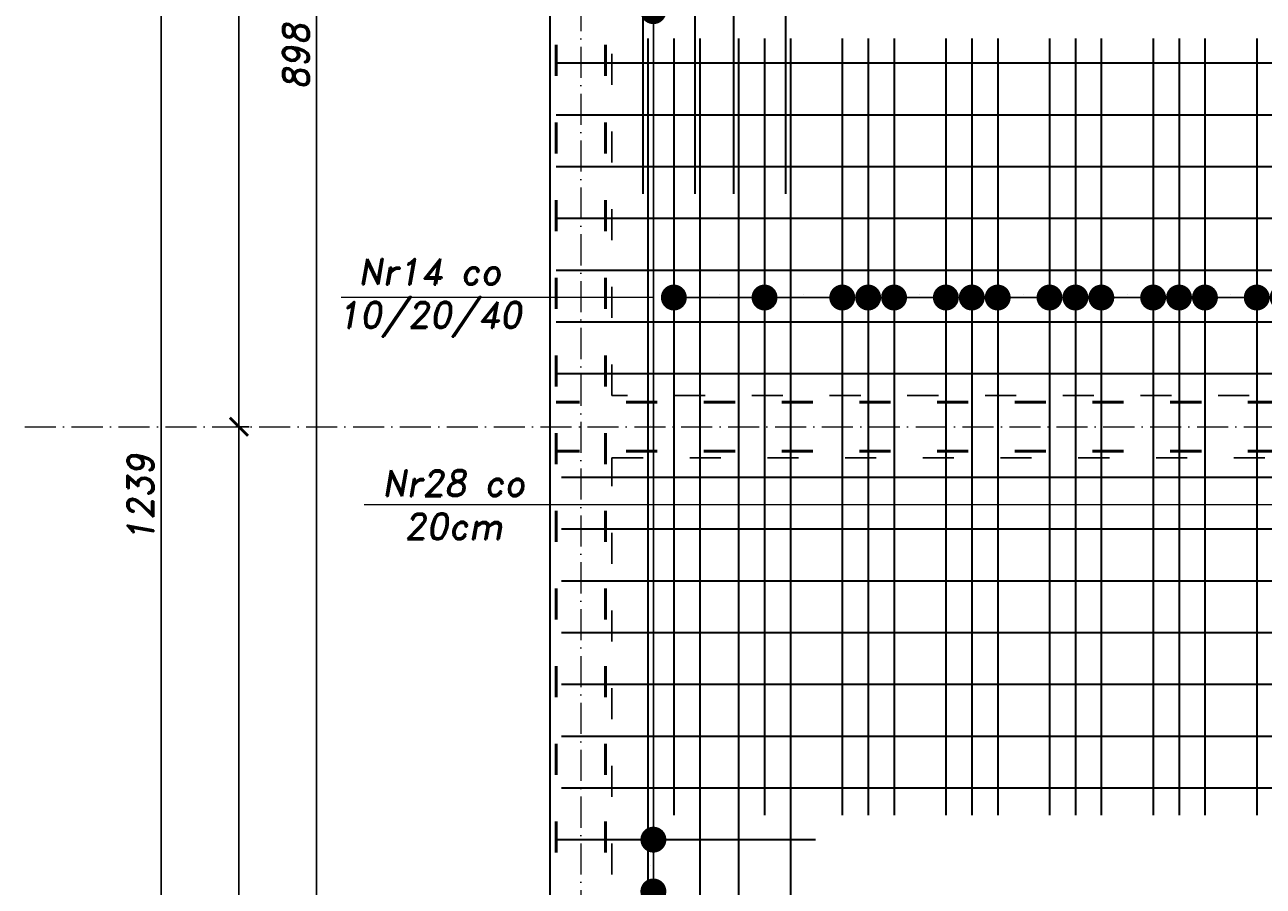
# Model space of a CAD drawing. Header units: millimetres. Extents: x 295948 to 312016, y 6878 to 18016.
# Tile 220 of 252: x 308774 to 309252, y 14522 to 14854. Entities that reach past the tile are written whole.
import ezdxf

# ---------------------------------------------------------------- set-up
doc = ezdxf.new("R2010")
doc.units = ezdxf.units.MM
doc.linetypes.add('ACAD_ISO03W100', pattern=[30, 12, -18])
doc.linetypes.add('ACAD_ISO10W100', pattern=[18, 12, -3, 0, -3])
for name, color, linetype, lineweight in [('konstrukcja', 3, 'Continuous', 35), ('konstrukcja wymiary', 1, 'Continuous', 13), ('opisy', 2, 'Continuous', 18), ('osie', 5, 'ACAD_ISO10W100', 13), ('zbrojenie', 4, 'Continuous', 50), ('zbrojenie płyty', 141, 'Continuous', 35)]:
    doc.layers.add(name, color=color, linetype=linetype, lineweight=lineweight)
doc.layers.add('przerywane', color=6, linetype='ACAD_ISO03W100')
doc.styles.add('KONSTRUKCJA', font='romand.shx', dxfattribs={"oblique": 10})
doc.styles.get("Standard").update_dxf_attribs({"font": 'romand.shx', "oblique": 10})
doc.dimstyles.new('150', dxfattribs={"dimtxt": 10, "dimasz": 7, "dimexe": 1.25, "dimexo": 0.625, "dimgap": 3, "dimtad": 1, "dimdec": 0, "dimrnd": 0.5, "dimtxsty": 'KONSTRUKCJA', "dimblk": 'ARCHTICK', "dimcen": 2.5, "dimadec": 0, "dimazin": 0, "dimtfac": 1, "dimtdec": 0, "dimtix": 1, "dimtmove": 0, "dimatfit": 3, "dimfxl": 4, "dimfxlon": 1, "dimarcsym": 0})
doc.dimstyles.new('kropki', dxfattribs={"dimtxt": 0.001, "dimasz": 10, "dimexe": 1.25, "dimexo": 0.625, "dimgap": 1, "dimtad": 1, "dimtxsty": 'Standard', "dimblk": 'DOT', "dimcen": 2.5, "dimadec": 0, "dimazin": 0, "dimtfac": 1, "dimtmove": 0, "dimatfit": 3, "dimfxl": 1, "dimfxlon": 1, "dimarcsym": 0})

# ---------------------------------------------------------------- blocks, each defined once
blk = doc.blocks.new('_ArchTick')
at = {"color": 0, "linetype": 'ByBlock', "lineweight": 13, "const_width": 0.15}
blk.add_lwpolyline([(-0.5, -0.5), (0.5, 0.5)], dxfattribs=at)
blk = doc.blocks.new('*D905')
at = {"layer": 'Defpoints', "color": 0, "transparency": 16777216}
for p in [(308976.63, 15291.22), (308886.63, 14393.22), (309000.63, 14393.22)]:
    blk.add_point(p, dxfattribs=at)
at = {"layer": 'konstrukcja wymiary', "color": 0, "lineweight": -2, "transparency": 16777216}
for p, q in [((308890.63, 15291.22), (308885.38, 15291.22)), ((308886.63, 15291.22), (308886.63, 14393.22)), ((308890.63, 14393.22), (308885.38, 14393.22))]:
    blk.add_line(p, q, dxfattribs=at)
at = {"layer": 'konstrukcja wymiary', "color": 0, "lineweight": -2, "transparency": 16777216, "xscale": 7, "yscale": 7, "zscale": 7}
for p, rotation in [((308886.63, 15291.22), 90), ((308886.63, 14393.22), 270)]:
    blk.add_blockref('_ArchTick', p, dxfattribs=dict(at, rotation=rotation))
at = {"layer": 'konstrukcja wymiary', "color": 0, "transparency": 16777216, "insert": (308878.63, 14842.22), "char_height": 10, "attachment_point": 5, "rotation": 90, "style": 'KONSTRUKCJA'}
blk.add_mtext('898', dxfattribs=at)
blk = doc.blocks.new('*D908')
at = {"layer": 'Defpoints', "color": 0, "transparency": 16777216}
for p in [(308976.63, 15279.22), (308856.63, 14699.22), (308976.63, 14699.22)]:
    blk.add_point(p, dxfattribs=at)
at = {"layer": 'konstrukcja wymiary', "color": 0, "lineweight": -2, "transparency": 16777216}
for p, q in [((308860.63, 15279.22), (308855.38, 15279.22)), ((308856.63, 15279.22), (308856.63, 14699.22)), ((308860.63, 14699.22), (308855.38, 14699.22))]:
    blk.add_line(p, q, dxfattribs=at)
at = {"layer": 'konstrukcja wymiary', "color": 0, "lineweight": -2, "transparency": 16777216, "xscale": 7, "yscale": 7, "zscale": 7}
for p, rotation in [((308856.63, 15279.22), 90), ((308856.63, 14699.22), 270)]:
    blk.add_blockref('_ArchTick', p, dxfattribs=dict(at, rotation=rotation))
at = {"layer": 'konstrukcja wymiary', "color": 0, "transparency": 16777216, "insert": (308848.63, 14989.22), "char_height": 10, "attachment_point": 5, "rotation": 90, "style": 'KONSTRUKCJA'}
blk.add_mtext('580', dxfattribs=at)
blk = doc.blocks.new('*D909')
at = {"layer": 'Defpoints', "color": 0, "transparency": 16777216}
for p in [(308976.63, 14699.22), (308856.63, 14124.22), (308976.63, 14124.22)]:
    blk.add_point(p, dxfattribs=at)
at = {"layer": 'konstrukcja wymiary', "color": 0, "lineweight": -2, "transparency": 16777216}
for p, q in [((308860.63, 14699.22), (308855.38, 14699.22)), ((308856.63, 14699.22), (308856.63, 14124.22)), ((308860.63, 14124.22), (308855.38, 14124.22))]:
    blk.add_line(p, q, dxfattribs=at)
at = {"layer": 'konstrukcja wymiary', "color": 0, "lineweight": -2, "transparency": 16777216, "xscale": 7, "yscale": 7, "zscale": 7}
for p, rotation in [((308856.63, 14699.22), 90), ((308856.63, 14124.22), 270)]:
    blk.add_blockref('_ArchTick', p, dxfattribs=dict(at, rotation=rotation))
at = {"layer": 'konstrukcja wymiary', "color": 0, "transparency": 16777216, "insert": (308848.63, 14411.72), "char_height": 10, "attachment_point": 5, "rotation": 90, "style": 'KONSTRUKCJA'}
blk.add_mtext('575', dxfattribs=at)
blk = doc.blocks.new('*D911')
at = {"layer": 'Defpoints', "color": 0, "transparency": 16777216}
for p in [(308826.63, 15291.22), (308976.63, 15291.22), (308976.63, 14052.22)]:
    blk.add_point(p, dxfattribs=at)
at = {"layer": 'konstrukcja wymiary', "color": 0, "lineweight": -2, "transparency": 16777216}
for p, q in [((308830.63, 15291.22), (308825.38, 15291.22)), ((308826.63, 14052.22), (308826.63, 15291.22)), ((308830.63, 14052.22), (308825.38, 14052.22))]:
    blk.add_line(p, q, dxfattribs=at)
at = {"layer": 'konstrukcja wymiary', "color": 0, "lineweight": -2, "transparency": 16777216, "xscale": 7, "yscale": 7, "zscale": 7}
for p, rotation in [((308826.63, 15291.22), 90), ((308826.63, 14052.22), 270)]:
    blk.add_blockref('_ArchTick', p, dxfattribs=dict(at, rotation=rotation))
at = {"layer": 'konstrukcja wymiary', "color": 0, "transparency": 16777216, "insert": (308818.63, 14671.72), "char_height": 10, "attachment_point": 5, "rotation": 90, "style": 'KONSTRUKCJA'}
blk.add_mtext('1239', dxfattribs=at)
blk = doc.blocks.new('*D912')
at = {"layer": 'Defpoints', "color": 0, "transparency": 16777216}
for p in [(309000.63, 15501.22), (308976.63, 15291.22), (309000.63, 14353.22)]:
    blk.add_point(p, dxfattribs=at)
at = {"layer": 'konstrukcja wymiary', "color": 0, "lineweight": -2, "transparency": 16777216}
for p, q in [((308976.63, 15497.22), (308976.63, 15502.47)), ((308976.63, 15501.22), (309000.63, 15501.22)), ((309000.63, 15497.22), (309000.63, 15502.47))]:
    blk.add_line(p, q, dxfattribs=at)
at = {"layer": 'konstrukcja wymiary', "color": 0, "lineweight": -2, "transparency": 16777216, "xscale": 7, "yscale": 7, "zscale": 7, "rotation": 180}
blk.add_blockref('_ArchTick', (308976.63, 15501.22), dxfattribs=at)
at = {"layer": 'konstrukcja wymiary', "color": 0, "lineweight": -2, "transparency": 16777216, "xscale": 7, "yscale": 7, "zscale": 7}
blk.add_blockref('_ArchTick', (309000.63, 15501.22), dxfattribs=at)
at = {"layer": 'konstrukcja wymiary', "color": 0, "transparency": 16777216, "insert": (308988.63, 15509.22), "char_height": 10, "attachment_point": 5, "style": 'KONSTRUKCJA'}
blk.add_mtext('24', dxfattribs=at)
blk = doc.blocks.new('*D913')
at = {"layer": 'Defpoints', "color": 0, "transparency": 16777216}
for p in [(309164.63, 15501.22), (309164.63, 14393.22), (309000.63, 14353.22)]:
    blk.add_point(p, dxfattribs=at)
at = {"layer": 'konstrukcja wymiary', "color": 0, "lineweight": -2, "transparency": 16777216}
for p, q in [((309000.63, 15497.22), (309000.63, 15502.47)), ((309000.63, 15501.22), (309164.63, 15501.22)), ((309164.63, 15497.22), (309164.63, 15502.47))]:
    blk.add_line(p, q, dxfattribs=at)
at = {"layer": 'konstrukcja wymiary', "color": 0, "lineweight": -2, "transparency": 16777216, "xscale": 7, "yscale": 7, "zscale": 7, "rotation": 180}
blk.add_blockref('_ArchTick', (309000.63, 15501.22), dxfattribs=at)
at = {"layer": 'konstrukcja wymiary', "color": 0, "lineweight": -2, "transparency": 16777216, "xscale": 7, "yscale": 7, "zscale": 7}
blk.add_blockref('_ArchTick', (309164.63, 15501.22), dxfattribs=at)
at = {"layer": 'konstrukcja wymiary', "color": 0, "transparency": 16777216, "insert": (309082.63, 15509.22), "char_height": 10, "attachment_point": 5, "style": 'KONSTRUKCJA'}
blk.add_mtext('164', dxfattribs=at)
blk = doc.blocks.new('*D914')
at = {"layer": 'Defpoints', "color": 0, "transparency": 16777216}
for p in [(309620.63, 15501.22), (309620.63, 14520.22), (309164.63, 14393.22)]:
    blk.add_point(p, dxfattribs=at)
at = {"layer": 'konstrukcja wymiary', "color": 0, "lineweight": -2, "transparency": 16777216}
for p, q in [((309164.63, 15497.22), (309164.63, 15502.47)), ((309164.63, 15501.22), (309620.63, 15501.22)), ((309620.63, 15497.22), (309620.63, 15502.47))]:
    blk.add_line(p, q, dxfattribs=at)
at = {"layer": 'konstrukcja wymiary', "color": 0, "lineweight": -2, "transparency": 16777216, "xscale": 7, "yscale": 7, "zscale": 7, "rotation": 180}
blk.add_blockref('_ArchTick', (309164.63, 15501.22), dxfattribs=at)
at = {"layer": 'konstrukcja wymiary', "color": 0, "lineweight": -2, "transparency": 16777216, "xscale": 7, "yscale": 7, "zscale": 7}
blk.add_blockref('_ArchTick', (309620.63, 15501.22), dxfattribs=at)
at = {"layer": 'konstrukcja wymiary', "color": 0, "transparency": 16777216, "insert": (309392.63, 15509.22), "char_height": 10, "attachment_point": 5, "style": 'KONSTRUKCJA'}
blk.add_mtext('456', dxfattribs=at)
blk = doc.blocks.new('_Dot')
at = {"color": 0, "linetype": 'ByBlock', "lineweight": -2}
blk.add_line((-0.5, 0), (-1, 0), dxfattribs=at)
at = {"color": 0, "linetype": 'ByBlock', "const_width": 0.5}
blk.add_lwpolyline([(-0.25, 0, 1), (0.25, 0, 1)], format="xyb", close=True, dxfattribs=at)
blk = doc.blocks.new('*D1208')
at = {"layer": 'Defpoints', "color": 0, "transparency": 16777216}
for p in [(309029.13, 14879.72), (309016.61, 14859.72), (309032.58, 14859.72)]:
    blk.add_point(p, dxfattribs=at)
at = {"layer": 'konstrukcja wymiary', "color": 0, "lineweight": -2, "transparency": 16777216}
for p, q in [((309016.61, 14889.72), (309016.61, 14899.72)), ((309017.61, 14879.72), (309015.36, 14879.72)), ((309016.61, 14879.72), (309016.61, 14859.72)), ((309017.61, 14859.72), (309015.36, 14859.72)), ((309016.61, 14849.72), (309016.61, 14839.72))]:
    blk.add_line(p, q, dxfattribs=at)
at = {"layer": 'konstrukcja wymiary', "color": 0, "lineweight": -2, "transparency": 16777216, "xscale": 10, "yscale": 10, "zscale": 10}
for p, rotation in [((309016.61, 14879.72), 270), ((309016.61, 14859.72), 90)]:
    blk.add_blockref('_Dot', p, dxfattribs=dict(at, rotation=rotation))
at = {"layer": 'konstrukcja wymiary', "color": 0, "transparency": 16777216, "insert": (309015.61, 14869.72), "char_height": 0.001, "attachment_point": 5, "rotation": 90}
blk.add_mtext('20', dxfattribs=at)
blk = doc.blocks.new('*D1209')
at = {"layer": 'Defpoints', "color": 0, "transparency": 16777216}
for p in [(309032.58, 14859.72), (309016.61, 14539.72), (309034.52, 14539.72)]:
    blk.add_point(p, dxfattribs=at)
at = {"layer": 'konstrukcja wymiary', "color": 0, "lineweight": -2, "transparency": 16777216}
for p, q in [((309017.61, 14859.72), (309015.36, 14859.72)), ((309016.61, 14849.72), (309016.61, 14549.72)), ((309017.61, 14539.72), (309015.36, 14539.72))]:
    blk.add_line(p, q, dxfattribs=at)
at = {"layer": 'konstrukcja wymiary', "color": 0, "lineweight": -2, "transparency": 16777216, "xscale": 10, "yscale": 10, "zscale": 10}
for p, rotation in [((309016.61, 14859.72), 90), ((309016.61, 14539.72), 270)]:
    blk.add_blockref('_Dot', p, dxfattribs=dict(at, rotation=rotation))
at = {"layer": 'konstrukcja wymiary', "color": 0, "transparency": 16777216, "insert": (309015.61, 14699.72), "char_height": 0.001, "attachment_point": 5, "rotation": 90}
blk.add_mtext('320', dxfattribs=at)
blk = doc.blocks.new('*D1210')
at = {"layer": 'Defpoints', "color": 0, "transparency": 16777216}
for p in [(309034.52, 14539.72), (309016.61, 14519.72), (309034.52, 14519.72)]:
    blk.add_point(p, dxfattribs=at)
at = {"layer": 'konstrukcja wymiary', "color": 0, "lineweight": -2, "transparency": 16777216}
for p, q in [((309016.61, 14549.72), (309016.61, 14559.72)), ((309017.61, 14539.72), (309015.36, 14539.72)), ((309016.61, 14539.72), (309016.61, 14519.72)), ((309017.61, 14519.72), (309015.36, 14519.72)), ((309016.61, 14509.72), (309016.61, 14499.72))]:
    blk.add_line(p, q, dxfattribs=at)
at = {"layer": 'konstrukcja wymiary', "color": 0, "lineweight": -2, "transparency": 16777216, "xscale": 10, "yscale": 10, "zscale": 10}
for p, rotation in [((309016.61, 14539.72), 270), ((309016.61, 14519.72), 90)]:
    blk.add_blockref('_Dot', p, dxfattribs=dict(at, rotation=rotation))
at = {"layer": 'konstrukcja wymiary', "color": 0, "transparency": 16777216, "insert": (309015.61, 14529.72), "char_height": 0.001, "attachment_point": 5, "rotation": 90}
blk.add_mtext('20', dxfattribs=at)
blk = doc.blocks.new('*D1211')
at = {"layer": 'Defpoints', "color": 0, "transparency": 16777216}
for p in [(309034.52, 14519.72), (309016.61, 14499.72), (309034.52, 14499.72)]:
    blk.add_point(p, dxfattribs=at)
at = {"layer": 'konstrukcja wymiary', "color": 0, "lineweight": -2, "transparency": 16777216}
for p, q in [((309016.61, 14529.72), (309016.61, 14539.72)), ((309017.61, 14519.72), (309015.36, 14519.72)), ((309016.61, 14519.72), (309016.61, 14499.72)), ((309017.61, 14499.72), (309015.36, 14499.72)), ((309016.61, 14489.72), (309016.61, 14479.72))]:
    blk.add_line(p, q, dxfattribs=at)
at = {"layer": 'konstrukcja wymiary', "color": 0, "lineweight": -2, "transparency": 16777216, "xscale": 10, "yscale": 10, "zscale": 10}
for p, rotation in [((309016.61, 14519.72), 270), ((309016.61, 14499.72), 90)]:
    blk.add_blockref('_Dot', p, dxfattribs=dict(at, rotation=rotation))
at = {"layer": 'konstrukcja wymiary', "color": 0, "transparency": 16777216, "insert": (309015.61, 14509.72), "char_height": 0.001, "attachment_point": 5, "rotation": 90}
blk.add_mtext('20', dxfattribs=at)
blk = doc.blocks.new('*D1319')
at = {"layer": 'Defpoints', "color": 0, "transparency": 16777216}
for p in [(309059.52, 14749.11), (309024.52, 14739.72), (309059.52, 14739.72)]:
    blk.add_point(p, dxfattribs=at)
at = {"layer": 'konstrukcja wymiary', "color": 0, "lineweight": -2, "transparency": 16777216}
for p, q in [((309024.52, 14748.11), (309024.52, 14750.36)), ((309034.52, 14749.11), (309049.52, 14749.11)), ((309059.52, 14748.11), (309059.52, 14750.36))]:
    blk.add_line(p, q, dxfattribs=at)
at = {"layer": 'konstrukcja wymiary', "color": 0, "lineweight": -2, "transparency": 16777216, "xscale": 10, "yscale": 10, "zscale": 10, "rotation": 180}
blk.add_blockref('_Dot', (309024.52, 14749.11), dxfattribs=at)
at = {"layer": 'konstrukcja wymiary', "color": 0, "lineweight": -2, "transparency": 16777216, "xscale": 10, "yscale": 10, "zscale": 10}
blk.add_blockref('_Dot', (309059.52, 14749.11), dxfattribs=at)
at = {"layer": 'konstrukcja wymiary', "color": 0, "transparency": 16777216, "insert": (309042.02, 14750.11), "char_height": 0.001, "attachment_point": 5}
blk.add_mtext('35', dxfattribs=at)
blk = doc.blocks.new('*D1320')
at = {"layer": 'Defpoints', "color": 0, "transparency": 16777216}
for p in [(309089.52, 14749.11), (309059.52, 14739.72), (309089.52, 14739.72)]:
    blk.add_point(p, dxfattribs=at)
at = {"layer": 'konstrukcja wymiary', "color": 0, "lineweight": -2, "transparency": 16777216}
for p, q in [((309059.52, 14748.11), (309059.52, 14750.36)), ((309069.52, 14749.11), (309079.52, 14749.11)), ((309089.52, 14748.11), (309089.52, 14750.36))]:
    blk.add_line(p, q, dxfattribs=at)
at = {"layer": 'konstrukcja wymiary', "color": 0, "lineweight": -2, "transparency": 16777216, "xscale": 10, "yscale": 10, "zscale": 10, "rotation": 180}
blk.add_blockref('_Dot', (309059.52, 14749.11), dxfattribs=at)
at = {"layer": 'konstrukcja wymiary', "color": 0, "lineweight": -2, "transparency": 16777216, "xscale": 10, "yscale": 10, "zscale": 10}
blk.add_blockref('_Dot', (309089.52, 14749.11), dxfattribs=at)
at = {"layer": 'konstrukcja wymiary', "color": 0, "transparency": 16777216, "insert": (309074.52, 14750.11), "char_height": 0.001, "attachment_point": 5}
blk.add_mtext('30', dxfattribs=at)
blk = doc.blocks.new('*D1321')
at = {"layer": 'Defpoints', "color": 0, "transparency": 16777216}
for p in [(309099.52, 14749.11), (309089.52, 14739.72), (309099.52, 14739.72)]:
    blk.add_point(p, dxfattribs=at)
at = {"layer": 'konstrukcja wymiary', "color": 0, "lineweight": -2, "transparency": 16777216}
for p, q in [((309079.52, 14749.11), (309069.52, 14749.11)), ((309089.52, 14748.11), (309089.52, 14750.36)), ((309089.52, 14749.11), (309099.52, 14749.11)), ((309099.52, 14748.11), (309099.52, 14750.36)), ((309109.52, 14749.11), (309119.52, 14749.11))]:
    blk.add_line(p, q, dxfattribs=at)
at = {"layer": 'konstrukcja wymiary', "color": 0, "lineweight": -2, "transparency": 16777216, "xscale": 10, "yscale": 10, "zscale": 10}
blk.add_blockref('_Dot', (309089.52, 14749.11), dxfattribs=at)
at = {"layer": 'konstrukcja wymiary', "color": 0, "lineweight": -2, "transparency": 16777216, "xscale": 10, "yscale": 10, "zscale": 10, "rotation": 180}
blk.add_blockref('_Dot', (309099.52, 14749.11), dxfattribs=at)
at = {"layer": 'konstrukcja wymiary', "color": 0, "transparency": 16777216, "insert": (309094.52, 14750.11), "char_height": 0.001, "attachment_point": 5}
blk.add_mtext('10', dxfattribs=at)
blk = doc.blocks.new('*D1322')
at = {"layer": 'Defpoints', "color": 0, "transparency": 16777216}
for p in [(309109.52, 14749.11), (309099.52, 14739.72), (309109.52, 14739.72)]:
    blk.add_point(p, dxfattribs=at)
at = {"layer": 'konstrukcja wymiary', "color": 0, "lineweight": -2, "transparency": 16777216}
for p, q in [((309089.52, 14749.11), (309079.52, 14749.11)), ((309099.52, 14748.11), (309099.52, 14750.36)), ((309099.52, 14749.11), (309109.52, 14749.11)), ((309109.52, 14748.11), (309109.52, 14750.36)), ((309119.52, 14749.11), (309129.52, 14749.11))]:
    blk.add_line(p, q, dxfattribs=at)
at = {"layer": 'konstrukcja wymiary', "color": 0, "lineweight": -2, "transparency": 16777216, "xscale": 10, "yscale": 10, "zscale": 10}
blk.add_blockref('_Dot', (309099.52, 14749.11), dxfattribs=at)
at = {"layer": 'konstrukcja wymiary', "color": 0, "lineweight": -2, "transparency": 16777216, "xscale": 10, "yscale": 10, "zscale": 10, "rotation": 180}
blk.add_blockref('_Dot', (309109.52, 14749.11), dxfattribs=at)
at = {"layer": 'konstrukcja wymiary', "color": 0, "transparency": 16777216, "insert": (309104.52, 14750.11), "char_height": 0.001, "attachment_point": 5}
blk.add_mtext('10', dxfattribs=at)
blk = doc.blocks.new('*D1312')
at = {"layer": 'Defpoints', "color": 0, "transparency": 16777216}
for p in [(309129.52, 14749.11), (309109.52, 14739.72), (309129.52, 14739.72)]:
    blk.add_point(p, dxfattribs=at)
at = {"layer": 'konstrukcja wymiary', "color": 0, "lineweight": -2, "transparency": 16777216}
for p, q in [((309099.52, 14749.11), (309089.52, 14749.11)), ((309109.52, 14748.11), (309109.52, 14750.36)), ((309109.52, 14749.11), (309129.52, 14749.11)), ((309129.52, 14748.11), (309129.52, 14750.36)), ((309139.52, 14749.11), (309149.52, 14749.11))]:
    blk.add_line(p, q, dxfattribs=at)
at = {"layer": 'konstrukcja wymiary', "color": 0, "lineweight": -2, "transparency": 16777216, "xscale": 10, "yscale": 10, "zscale": 10}
blk.add_blockref('_Dot', (309109.52, 14749.11), dxfattribs=at)
at = {"layer": 'konstrukcja wymiary', "color": 0, "lineweight": -2, "transparency": 16777216, "xscale": 10, "yscale": 10, "zscale": 10, "rotation": 180}
blk.add_blockref('_Dot', (309129.52, 14749.11), dxfattribs=at)
at = {"layer": 'konstrukcja wymiary', "color": 0, "transparency": 16777216, "insert": (309119.52, 14750.11), "char_height": 0.001, "attachment_point": 5}
blk.add_mtext('20', dxfattribs=at)
blk = doc.blocks.new('*D1313')
at = {"layer": 'Defpoints', "color": 0, "transparency": 16777216}
for p in [(309139.52, 14749.11), (309129.52, 14739.72), (309139.52, 14739.72)]:
    blk.add_point(p, dxfattribs=at)
at = {"layer": 'konstrukcja wymiary', "color": 0, "lineweight": -2, "transparency": 16777216}
for p, q in [((309119.52, 14749.11), (309109.52, 14749.11)), ((309129.52, 14748.11), (309129.52, 14750.36)), ((309129.52, 14749.11), (309139.52, 14749.11)), ((309139.52, 14748.11), (309139.52, 14750.36)), ((309149.52, 14749.11), (309159.52, 14749.11))]:
    blk.add_line(p, q, dxfattribs=at)
at = {"layer": 'konstrukcja wymiary', "color": 0, "lineweight": -2, "transparency": 16777216, "xscale": 10, "yscale": 10, "zscale": 10}
blk.add_blockref('_Dot', (309129.52, 14749.11), dxfattribs=at)
at = {"layer": 'konstrukcja wymiary', "color": 0, "lineweight": -2, "transparency": 16777216, "xscale": 10, "yscale": 10, "zscale": 10, "rotation": 180}
blk.add_blockref('_Dot', (309139.52, 14749.11), dxfattribs=at)
at = {"layer": 'konstrukcja wymiary', "color": 0, "transparency": 16777216, "insert": (309134.52, 14750.11), "char_height": 0.001, "attachment_point": 5}
blk.add_mtext('10', dxfattribs=at)
blk = doc.blocks.new('*D1314')
at = {"layer": 'Defpoints', "color": 0, "transparency": 16777216}
for p in [(309149.52, 14749.11), (309139.52, 14739.72), (309149.52, 14739.72)]:
    blk.add_point(p, dxfattribs=at)
at = {"layer": 'konstrukcja wymiary', "color": 0, "lineweight": -2, "transparency": 16777216}
for p, q in [((309129.52, 14749.11), (309119.52, 14749.11)), ((309139.52, 14748.11), (309139.52, 14750.36)), ((309139.52, 14749.11), (309149.52, 14749.11)), ((309149.52, 14748.11), (309149.52, 14750.36)), ((309159.52, 14749.11), (309169.52, 14749.11))]:
    blk.add_line(p, q, dxfattribs=at)
at = {"layer": 'konstrukcja wymiary', "color": 0, "lineweight": -2, "transparency": 16777216, "xscale": 10, "yscale": 10, "zscale": 10}
blk.add_blockref('_Dot', (309139.52, 14749.11), dxfattribs=at)
at = {"layer": 'konstrukcja wymiary', "color": 0, "lineweight": -2, "transparency": 16777216, "xscale": 10, "yscale": 10, "zscale": 10, "rotation": 180}
blk.add_blockref('_Dot', (309149.52, 14749.11), dxfattribs=at)
at = {"layer": 'konstrukcja wymiary', "color": 0, "transparency": 16777216, "insert": (309144.52, 14750.11), "char_height": 0.001, "attachment_point": 5}
blk.add_mtext('10', dxfattribs=at)
blk = doc.blocks.new('*D1315')
at = {"layer": 'Defpoints', "color": 0, "transparency": 16777216}
for p in [(309169.52, 14749.11), (309149.52, 14739.72), (309169.52, 14739.72)]:
    blk.add_point(p, dxfattribs=at)
at = {"layer": 'konstrukcja wymiary', "color": 0, "lineweight": -2, "transparency": 16777216}
for p, q in [((309139.52, 14749.11), (309129.52, 14749.11)), ((309149.52, 14748.11), (309149.52, 14750.36)), ((309149.52, 14749.11), (309169.52, 14749.11)), ((309169.52, 14748.11), (309169.52, 14750.36)), ((309179.52, 14749.11), (309189.52, 14749.11))]:
    blk.add_line(p, q, dxfattribs=at)
at = {"layer": 'konstrukcja wymiary', "color": 0, "lineweight": -2, "transparency": 16777216, "xscale": 10, "yscale": 10, "zscale": 10}
blk.add_blockref('_Dot', (309149.52, 14749.11), dxfattribs=at)
at = {"layer": 'konstrukcja wymiary', "color": 0, "lineweight": -2, "transparency": 16777216, "xscale": 10, "yscale": 10, "zscale": 10, "rotation": 180}
blk.add_blockref('_Dot', (309169.52, 14749.11), dxfattribs=at)
at = {"layer": 'konstrukcja wymiary', "color": 0, "transparency": 16777216, "insert": (309159.52, 14750.11), "char_height": 0.001, "attachment_point": 5}
blk.add_mtext('20', dxfattribs=at)
blk = doc.blocks.new('*D1316')
at = {"layer": 'Defpoints', "color": 0, "transparency": 16777216}
for p in [(309189.52, 14749.11), (309169.52, 14739.72), (309189.52, 14739.72)]:
    blk.add_point(p, dxfattribs=at)
at = {"layer": 'konstrukcja wymiary', "color": 0, "lineweight": -2, "transparency": 16777216}
for p, q in [((309159.52, 14749.11), (309149.52, 14749.11)), ((309169.52, 14748.11), (309169.52, 14750.36)), ((309169.52, 14749.11), (309189.52, 14749.11)), ((309189.52, 14748.11), (309189.52, 14750.36)), ((309199.52, 14749.11), (309209.52, 14749.11))]:
    blk.add_line(p, q, dxfattribs=at)
at = {"layer": 'konstrukcja wymiary', "color": 0, "lineweight": -2, "transparency": 16777216, "xscale": 10, "yscale": 10, "zscale": 10}
blk.add_blockref('_Dot', (309169.52, 14749.11), dxfattribs=at)
at = {"layer": 'konstrukcja wymiary', "color": 0, "lineweight": -2, "transparency": 16777216, "xscale": 10, "yscale": 10, "zscale": 10, "rotation": 180}
blk.add_blockref('_Dot', (309189.52, 14749.11), dxfattribs=at)
at = {"layer": 'konstrukcja wymiary', "color": 0, "transparency": 16777216, "insert": (309179.52, 14750.11), "char_height": 0.001, "attachment_point": 5}
blk.add_mtext('20', dxfattribs=at)
blk = doc.blocks.new('*D1317')
at = {"layer": 'Defpoints', "color": 0, "transparency": 16777216}
for p in [(309169.52, 14749.11), (309169.52, 14739.72), (309189.52, 14739.72)]:
    blk.add_point(p, dxfattribs=at)
at = {"layer": 'konstrukcja wymiary', "color": 0, "lineweight": -2, "transparency": 16777216}
for p, q in [((309159.52, 14749.11), (309149.52, 14749.11)), ((309169.52, 14748.11), (309169.52, 14750.36)), ((309189.52, 14749.11), (309169.52, 14749.11)), ((309189.52, 14748.11), (309189.52, 14750.36)), ((309199.52, 14749.11), (309209.52, 14749.11))]:
    blk.add_line(p, q, dxfattribs=at)
at = {"layer": 'konstrukcja wymiary', "color": 0, "lineweight": -2, "transparency": 16777216, "xscale": 10, "yscale": 10, "zscale": 10}
blk.add_blockref('_Dot', (309169.52, 14749.11), dxfattribs=at)
at = {"layer": 'konstrukcja wymiary', "color": 0, "lineweight": -2, "transparency": 16777216, "xscale": 10, "yscale": 10, "zscale": 10, "rotation": 180}
blk.add_blockref('_Dot', (309189.52, 14749.11), dxfattribs=at)
at = {"layer": 'konstrukcja wymiary', "color": 0, "transparency": 16777216, "insert": (309179.52, 14750.11), "char_height": 0.001, "attachment_point": 5}
blk.add_mtext('20', dxfattribs=at)
blk = doc.blocks.new('*D1287')
at = {"layer": 'Defpoints', "color": 0, "transparency": 16777216}
for p in [(309179.52, 14749.11), (309169.52, 14739.72), (309179.52, 14739.72)]:
    blk.add_point(p, dxfattribs=at)
at = {"layer": 'konstrukcja wymiary', "color": 0, "lineweight": -2, "transparency": 16777216}
for p, q in [((309159.52, 14749.11), (309149.52, 14749.11)), ((309169.52, 14748.11), (309169.52, 14750.36)), ((309169.52, 14749.11), (309179.52, 14749.11)), ((309179.52, 14748.11), (309179.52, 14750.36)), ((309189.52, 14749.11), (309199.52, 14749.11))]:
    blk.add_line(p, q, dxfattribs=at)
at = {"layer": 'konstrukcja wymiary', "color": 0, "lineweight": -2, "transparency": 16777216, "xscale": 10, "yscale": 10, "zscale": 10}
blk.add_blockref('_Dot', (309169.52, 14749.11), dxfattribs=at)
at = {"layer": 'konstrukcja wymiary', "color": 0, "lineweight": -2, "transparency": 16777216, "xscale": 10, "yscale": 10, "zscale": 10, "rotation": 180}
blk.add_blockref('_Dot', (309179.52, 14749.11), dxfattribs=at)
at = {"layer": 'konstrukcja wymiary', "color": 0, "transparency": 16777216, "insert": (309174.52, 14750.11), "char_height": 0.001, "attachment_point": 5}
blk.add_mtext('10', dxfattribs=at)
blk = doc.blocks.new('*D1288')
at = {"layer": 'Defpoints', "color": 0, "transparency": 16777216}
for p in [(309219.52, 14749.11), (309179.52, 14739.72), (309219.52, 14739.72)]:
    blk.add_point(p, dxfattribs=at)
at = {"layer": 'konstrukcja wymiary', "color": 0, "lineweight": -2, "transparency": 16777216}
for p, q in [((309179.52, 14748.11), (309179.52, 14750.36)), ((309189.52, 14749.11), (309209.52, 14749.11)), ((309219.52, 14748.11), (309219.52, 14750.36))]:
    blk.add_line(p, q, dxfattribs=at)
at = {"layer": 'konstrukcja wymiary', "color": 0, "lineweight": -2, "transparency": 16777216, "xscale": 10, "yscale": 10, "zscale": 10, "rotation": 180}
blk.add_blockref('_Dot', (309179.52, 14749.11), dxfattribs=at)
at = {"layer": 'konstrukcja wymiary', "color": 0, "lineweight": -2, "transparency": 16777216, "xscale": 10, "yscale": 10, "zscale": 10}
blk.add_blockref('_Dot', (309219.52, 14749.11), dxfattribs=at)
at = {"layer": 'konstrukcja wymiary', "color": 0, "transparency": 16777216, "insert": (309199.52, 14750.11), "char_height": 0.001, "attachment_point": 5}
blk.add_mtext('40', dxfattribs=at)
blk = doc.blocks.new('*D1289')
at = {"layer": 'Defpoints', "color": 0, "transparency": 16777216}
for p in [(309209.52, 14749.11), (309209.52, 14739.72), (309219.52, 14739.72)]:
    blk.add_point(p, dxfattribs=at)
at = {"layer": 'konstrukcja wymiary', "color": 0, "lineweight": -2, "transparency": 16777216}
for p, q in [((309199.52, 14749.11), (309189.52, 14749.11)), ((309209.52, 14748.11), (309209.52, 14750.36)), ((309219.52, 14749.11), (309209.52, 14749.11)), ((309219.52, 14748.11), (309219.52, 14750.36)), ((309229.52, 14749.11), (309239.52, 14749.11))]:
    blk.add_line(p, q, dxfattribs=at)
at = {"layer": 'konstrukcja wymiary', "color": 0, "lineweight": -2, "transparency": 16777216, "xscale": 10, "yscale": 10, "zscale": 10}
blk.add_blockref('_Dot', (309209.52, 14749.11), dxfattribs=at)
at = {"layer": 'konstrukcja wymiary', "color": 0, "lineweight": -2, "transparency": 16777216, "xscale": 10, "yscale": 10, "zscale": 10, "rotation": 180}
blk.add_blockref('_Dot', (309219.52, 14749.11), dxfattribs=at)
at = {"layer": 'konstrukcja wymiary', "color": 0, "transparency": 16777216, "insert": (309214.52, 14750.11), "char_height": 0.001, "attachment_point": 5}
blk.add_mtext('10', dxfattribs=at)
blk = doc.blocks.new('*D1290')
at = {"layer": 'Defpoints', "color": 0, "transparency": 16777216}
for p in [(309229.52, 14749.11), (309209.52, 14739.72), (309229.52, 14739.72)]:
    blk.add_point(p, dxfattribs=at)
at = {"layer": 'konstrukcja wymiary', "color": 0, "lineweight": -2, "transparency": 16777216}
for p, q in [((309199.52, 14749.11), (309189.52, 14749.11)), ((309209.52, 14748.11), (309209.52, 14750.36)), ((309209.52, 14749.11), (309229.52, 14749.11)), ((309229.52, 14748.11), (309229.52, 14750.36)), ((309239.52, 14749.11), (309249.52, 14749.11))]:
    blk.add_line(p, q, dxfattribs=at)
at = {"layer": 'konstrukcja wymiary', "color": 0, "lineweight": -2, "transparency": 16777216, "xscale": 10, "yscale": 10, "zscale": 10}
blk.add_blockref('_Dot', (309209.52, 14749.11), dxfattribs=at)
at = {"layer": 'konstrukcja wymiary', "color": 0, "lineweight": -2, "transparency": 16777216, "xscale": 10, "yscale": 10, "zscale": 10, "rotation": 180}
blk.add_blockref('_Dot', (309229.52, 14749.11), dxfattribs=at)
at = {"layer": 'konstrukcja wymiary', "color": 0, "transparency": 16777216, "insert": (309219.52, 14750.11), "char_height": 0.001, "attachment_point": 5}
blk.add_mtext('20', dxfattribs=at)
blk = doc.blocks.new('*D1291')
at = {"layer": 'Defpoints', "color": 0, "transparency": 16777216}
for p in [(309249.52, 14749.11), (309229.52, 14739.72), (309249.52, 14739.72)]:
    blk.add_point(p, dxfattribs=at)
at = {"layer": 'konstrukcja wymiary', "color": 0, "lineweight": -2, "transparency": 16777216}
for p, q in [((309219.52, 14749.11), (309209.52, 14749.11)), ((309229.52, 14748.11), (309229.52, 14750.36)), ((309229.52, 14749.11), (309249.52, 14749.11)), ((309249.52, 14748.11), (309249.52, 14750.36)), ((309259.52, 14749.11), (309269.52, 14749.11))]:
    blk.add_line(p, q, dxfattribs=at)
at = {"layer": 'konstrukcja wymiary', "color": 0, "lineweight": -2, "transparency": 16777216, "xscale": 10, "yscale": 10, "zscale": 10}
blk.add_blockref('_Dot', (309229.52, 14749.11), dxfattribs=at)
at = {"layer": 'konstrukcja wymiary', "color": 0, "lineweight": -2, "transparency": 16777216, "xscale": 10, "yscale": 10, "zscale": 10, "rotation": 180}
blk.add_blockref('_Dot', (309249.52, 14749.11), dxfattribs=at)
at = {"layer": 'konstrukcja wymiary', "color": 0, "transparency": 16777216, "insert": (309239.52, 14750.11), "char_height": 0.001, "attachment_point": 5}
blk.add_mtext('20', dxfattribs=at)
blk = doc.blocks.new('*D1292')
at = {"layer": 'Defpoints', "color": 0, "transparency": 16777216}
for p in [(309259.52, 14749.11), (309249.52, 14739.72), (309259.52, 14739.72)]:
    blk.add_point(p, dxfattribs=at)
at = {"layer": 'konstrukcja wymiary', "color": 0, "lineweight": -2, "transparency": 16777216}
for p, q in [((309239.52, 14749.11), (309229.52, 14749.11)), ((309249.52, 14748.11), (309249.52, 14750.36)), ((309249.52, 14749.11), (309259.52, 14749.11)), ((309259.52, 14748.11), (309259.52, 14750.36)), ((309269.52, 14749.11), (309279.52, 14749.11))]:
    blk.add_line(p, q, dxfattribs=at)
at = {"layer": 'konstrukcja wymiary', "color": 0, "lineweight": -2, "transparency": 16777216, "xscale": 10, "yscale": 10, "zscale": 10}
blk.add_blockref('_Dot', (309249.52, 14749.11), dxfattribs=at)
at = {"layer": 'konstrukcja wymiary', "color": 0, "lineweight": -2, "transparency": 16777216, "xscale": 10, "yscale": 10, "zscale": 10, "rotation": 180}
blk.add_blockref('_Dot', (309259.52, 14749.11), dxfattribs=at)
at = {"layer": 'konstrukcja wymiary', "color": 0, "transparency": 16777216, "insert": (309254.52, 14750.11), "char_height": 0.001, "attachment_point": 5}
blk.add_mtext('10', dxfattribs=at)

msp = doc.modelspace()

# ---------------------------------------------------------------- linework, layer by layer
at = {"layer": 'konstrukcja'}
msp.add_line((308976.631, 15291.224), (308976.631, 14052.224), dxfattribs=at)
at = {"layer": 'konstrukcja wymiary'}
for p, q in [((309016.663, 14749.109), (308896.119, 14749.109)), ((309617.189, 14669.088), (308904.911, 14669.088))]:
    msp.add_line(p, q, dxfattribs=at)
at = {"layer": 'osie'}
for p, q in [((308988.631, 15606.148), (308988.631, 13976.332)), ((308773.963, 14699.224), (310778.683, 14699.224))]:
    msp.add_line(p, q, dxfattribs=at)
at = {"layer": 'przerywane'}
for p, q in [((309000.631, 14711.224), (309000.631, 15267.224)), ((309396.631, 14711.224), (309000.631, 14711.224)), ((309000.631, 14076.224), (309000.631, 14687.224)), ((309000.631, 14687.224), (309596.631, 14687.224))]:
    msp.add_line(p, q, dxfattribs=at)
at = {"layer": 'zbrojenie', "linetype": 'ACAD_ISO03W100'}
for p, q in [((308979.131, 14054.724), (308979.131, 15288.724)), ((308998.131, 14054.724), (308998.131, 15288.724)), ((310758.131, 14708.724), (308979.131, 14708.724)), ((310758.131, 14689.724), (308979.131, 14689.724))]:
    msp.add_line(p, q, dxfattribs=at)
at = {"layer": 'zbrojenie płyty'}
for p, q in [((309032.518, 15438.724), (309032.59, 14789.224)), ((309047.518, 15438.724), (309047.59, 14789.224)), ((309067.518, 15438.724), (309067.59, 14789.224)), ((309012.518, 15288.724), (309012.583, 14789.224)), ((309014.51, 14849.224), (309014.51, 14396.224)), ((309024.518, 14849.224), (309024.518, 14549.224)), ((309034.518, 14849.224), (309034.518, 14396.224)), ((309049.518, 14849.224), (309049.518, 14396.224)), ((309059.518, 14849.224), (309059.518, 14549.224)), ((309069.518, 14849.224), (309069.518, 14396.224)), ((309089.518, 14849.224), (309089.518, 14549.224)), ((309099.518, 14849.224), (309099.518, 14549.224)), ((309109.518, 14849.224), (309109.518, 14549.224)), ((309129.518, 14849.224), (309129.518, 14549.224)), ((309139.518, 14849.224), (309139.518, 14549.224)), ((309149.518, 14849.224), (309149.518, 14549.224)), ((309169.518, 14849.224), (309169.518, 14549.224)), ((309179.518, 14849.224), (309179.518, 14549.224)), ((309189.518, 14849.224), (309189.518, 14549.224)), ((309209.518, 14849.224), (309209.518, 14549.224)), ((309219.518, 14849.224), (309219.518, 14549.224)), ((309229.518, 14849.224), (309229.518, 14549.224)), ((309249.518, 14849.224), (309249.518, 14549.224)), ((308979.131, 14839.724), (309898.631, 14839.724)), ((308979.131, 14819.724), (309898.631, 14819.724)), ((308979.131, 14799.724), (309898.631, 14799.724)), ((308979.131, 14779.724), (309898.631, 14779.724)), ((308979.131, 14759.724), (309898.631, 14759.724)), ((308979.131, 14739.724), (309898.631, 14739.724)), ((308979.131, 14719.724), (309898.631, 14719.724)), ((308981.131, 14679.724), (309900.631, 14679.724)), ((308981.131, 14659.724), (309900.631, 14659.724)), ((308981.131, 14639.724), (309900.631, 14639.724)), ((308981.131, 14619.724), (309900.631, 14619.724)), ((308981.131, 14599.724), (309900.631, 14599.724)), ((308981.131, 14579.724), (309900.631, 14579.724)), ((308981.131, 14559.724), (309900.631, 14559.724)), ((308979.131, 14539.724), (309079.131, 14539.724))]:
    msp.add_line(p, q, dxfattribs=at)

# ---------------------------------------------------------------- texts
at = {"layer": 'opisy', "char_height": 10, "width": 231.49388, "attachment_point": 5}
for s, insert in [('Nr14 co\\P10/20/40', (308930.252, 14749.109)), ('Nr28 co\\P20cm', (308939.477, 14669.088))]:
    msp.add_mtext(s, dxfattribs=dict(at, insert=insert))

# ---------------------------------------------------------------- dimensions: what is measured, and where the dimension line sits
at = {"layer": 'konstrukcja wymiary'}
for base, p1, p2, dimstyle, picture, middle in [((309000.631, 15501.224), (308976.631, 15291.224), (309000.631, 14353.224), '150', '*D912', (308988.631, 15509.224)), ((309059.518, 14749.109), (309024.518, 14739.724), (309059.518, 14739.724), 'kropki', '*D1319', (309042.018, 14750.109))]:
    dim = msp.add_linear_dim(base=base, p1=p1, p2=p2, dimstyle=dimstyle, dxfattribs=at)
    dim.commit()
    dim.dimension.update_dxf_attribs({"geometry": picture, "text_midpoint": middle})
for base, p1, p2, dimstyle, picture, middle in [((309164.631, 15501.224), (309000.631, 14353.224), (309164.631, 14393.224), '150', '*D913', (309082.631, 15509.224)), ((309620.631, 15501.224), (309164.631, 14393.224), (309620.631, 14520.224), '150', '*D914', (309392.631, 15509.224)), ((309089.518, 14749.109), (309059.518, 14739.724), (309089.518, 14739.724), 'kropki', '*D1320', (309074.518, 14750.109)), ((309099.518, 14749.109), (309089.518, 14739.724), (309099.518, 14739.724), 'kropki', '*D1321', (309094.518, 14750.109)), ((309109.518, 14749.109), (309099.518, 14739.724), (309109.518, 14739.724), 'kropki', '*D1322', (309104.518, 14750.109)), ((309129.518, 14749.109), (309109.518, 14739.724), (309129.518, 14739.724), 'kropki', '*D1312', (309119.518, 14750.109)), ((309139.518, 14749.109), (309129.518, 14739.724), (309139.518, 14739.724), 'kropki', '*D1313', (309134.518, 14750.109)), ((309149.518, 14749.109), (309139.518, 14739.724), (309149.518, 14739.724), 'kropki', '*D1314', (309144.518, 14750.109)), ((309169.518, 14749.109), (309149.518, 14739.724), (309169.518, 14739.724), 'kropki', '*D1315', (309159.518, 14750.109)), ((309189.518, 14749.109), (309169.518, 14739.724), (309189.518, 14739.724), 'kropki', '*D1316', (309179.518, 14750.109)), ((309169.518, 14749.109), (309189.518, 14739.724), (309169.518, 14739.724), 'kropki', '*D1317', (309179.518, 14750.109)), ((309179.518, 14749.109), (309169.518, 14739.724), (309179.518, 14739.724), 'kropki', '*D1287', (309174.518, 14750.109)), ((309219.518, 14749.109), (309179.518, 14739.724), (309219.518, 14739.724), 'kropki', '*D1288', (309199.518, 14750.109)), ((309209.518, 14749.109), (309219.518, 14739.724), (309209.518, 14739.724), 'kropki', '*D1289', (309214.518, 14750.109)), ((309229.518, 14749.109), (309209.518, 14739.724), (309229.518, 14739.724), 'kropki', '*D1290', (309219.518, 14750.109)), ((309249.518, 14749.109), (309229.518, 14739.724), (309249.518, 14739.724), 'kropki', '*D1291', (309239.518, 14750.109)), ((309259.518, 14749.109), (309249.518, 14739.724), (309259.518, 14739.724), 'kropki', '*D1292', (309254.518, 14750.109))]:
    dim = msp.add_linear_dim(base=base, p1=p1, p2=p2, dimstyle=dimstyle, override={"dimtmove": 1}, dxfattribs=at)
    dim.commit()
    dim.dimension.update_dxf_attribs({"geometry": picture, "text_midpoint": middle})
for base, p1, p2, picture, middle in [((308826.631, 15291.224), (308976.631, 14052.224), (308976.631, 15291.224), '*D911', (308818.631, 14671.724)), ((308886.631, 14393.224), (308976.631, 15291.224), (309000.631, 14393.224), '*D905', (308878.631, 14842.224)), ((308856.631, 14699.224), (308976.631, 15279.224), (308976.631, 14699.224), '*D908', (308848.631, 14989.224))]:
    dim = msp.add_linear_dim(base=base, p1=p1, p2=p2, angle=90, dimstyle='150', dxfattribs=at)
    dim.commit()
    dim.dimension.update_dxf_attribs({"geometry": picture, "text_midpoint": middle})
for base, p1, p2, dimstyle, picture, middle in [((309016.614, 14859.724), (309029.131, 14879.724), (309032.582, 14859.724), 'kropki', '*D1208', (309015.614, 14869.724)), ((309016.614, 14539.724), (309032.582, 14859.724), (309034.518, 14539.724), 'kropki', '*D1209', (309015.614, 14699.724)), ((308856.631, 14124.224), (308976.631, 14699.224), (308976.631, 14124.224), '150', '*D909', (308848.631, 14411.724)), ((309016.614, 14519.724), (309034.518, 14539.724), (309034.518, 14519.724), 'kropki', '*D1210', (309015.614, 14529.724)), ((309016.614, 14499.724), (309034.518, 14519.724), (309034.518, 14499.724), 'kropki', '*D1211', (309015.614, 14509.724))]:
    dim = msp.add_linear_dim(base=base, p1=p1, p2=p2, angle=90, dimstyle=dimstyle, override={"dimtmove": 1}, dxfattribs=at)
    dim.commit()
    dim.dimension.update_dxf_attribs({"geometry": picture, "text_midpoint": middle})

doc.saveas('drawing.dxf')
